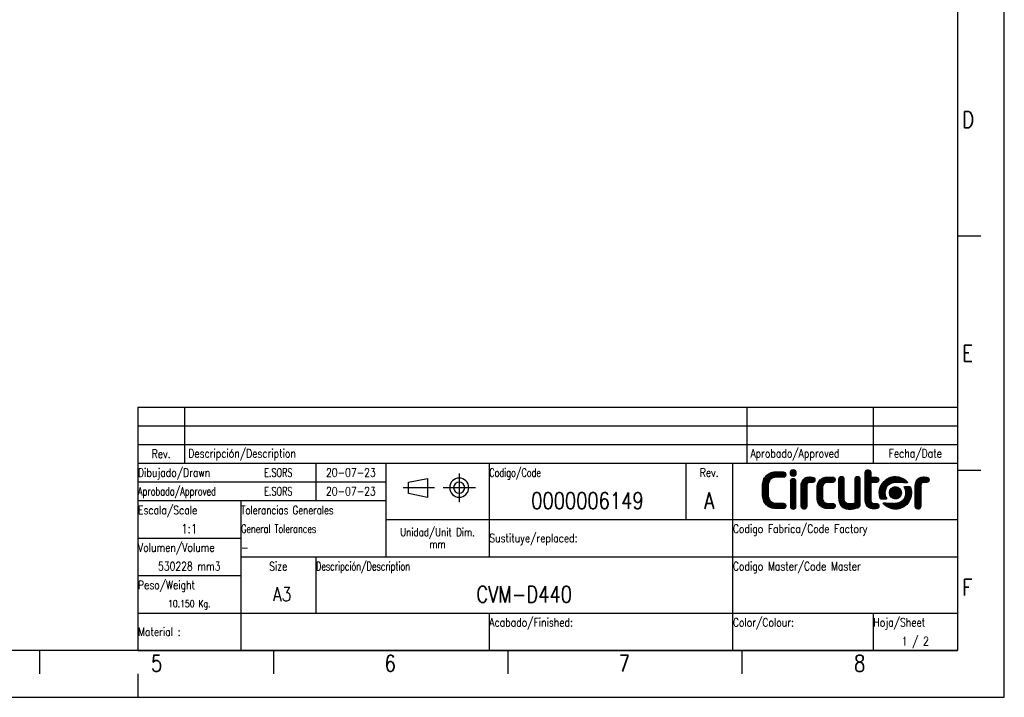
# Model space of a CAD drawing. Header units: millimetres. Extents: x 0 to 420, y 0 to 297.
# Tile 2 of 3: x 210 to 420, y 0 to 145. Entities that reach past the tile are written whole.
import ezdxf

# ---------------------------------------------------------------- set-up
doc = ezdxf.new("R2010")
doc.units = ezdxf.units.MM
doc.header["$LTSCALE"] = 23.1
doc.layers.get('0').update_dxf_attribs({"linetype": 'CONTINUOUS'})
doc.styles.get("Standard").update_dxf_attribs({"font": 'SIMPLEX.SHX', "width": 0.8})
doc.styles.add('TEXTSTYLE_2', font='SIMPLEX.SHX', dxfattribs={"width": 0.7})
doc.styles.add('TEXTSTYLE_3', font='SIMPLEX.SHX', dxfattribs={"width": 0.75})

msp = doc.modelspace()

# ---------------------------------------------------------------- hatches: boundary and pattern name
h = msp.add_hatch()
h.set_pattern_fill('XSEC0001', color=8, scale=0.03125, angle=45, style=0, pattern_type=0)
h.set_pattern_definition([(45, (0, 0), (-0.022097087, 0.022097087), [])])
edge = h.paths.add_edge_path()
edge.add_spline(control_points=[(374.327, 46.121), (374.327, 46.292), (374.386, 46.436), (374.506, 46.552), (374.625, 46.668), (374.764, 46.727), (374.926, 46.727), (375.094, 46.727), (375.234, 46.668), (375.345, 46.552), (375.456, 46.436), (375.512, 46.292), (375.512, 46.121), (375.512, 46.121), (375.512, 40.8), (375.512, 40.8), (375.512, 40.629), (375.456, 40.485), (375.345, 40.37), (375.234, 40.253), (375.094, 40.194), (374.926, 40.194), (374.764, 40.194), (374.625, 40.253), (374.506, 40.37), (374.386, 40.485), (374.327, 40.629), (374.327, 40.8), (374.327, 40.8), (374.327, 46.121), (374.327, 46.121)], knot_values=[0, 0, 0, 0, 1, 1, 1, 2, 2, 2, 3, 3, 3, 4, 4, 4, 5, 5, 5, 6, 6, 6, 7, 7, 7, 8, 8, 8, 9, 9, 9, 10, 10, 10, 10], degree=3, periodic=0)
edge = h.paths.add_edge_path()
edge.add_spline(control_points=[(375.593, 47.915), (375.593, 47.729), (375.527, 47.57), (375.397, 47.437), (375.267, 47.306), (375.11, 47.24), (374.926, 47.24), (374.741, 47.24), (374.584, 47.306), (374.454, 47.437), (374.323, 47.57), (374.259, 47.729), (374.259, 47.915), (374.259, 48.102), (374.323, 48.261), (374.454, 48.393), (374.584, 48.525), (374.741, 48.591), (374.926, 48.591), (375.11, 48.591), (375.267, 48.525), (375.397, 48.393), (375.527, 48.261), (375.593, 48.102), (375.593, 47.915)], knot_values=[0, 0, 0, 0, 0.3527778, 0.3527778, 0.3527778, 0.7055556, 0.7055556, 0.7055556, 1.0583333, 1.0583333, 1.0583333, 1.4111111, 1.4111111, 1.4111111, 1.7638889, 1.7638889, 1.7638889, 2.1166667, 2.1166667, 2.1166667, 2.4694444, 2.4694444, 2.4694444, 2.8222222, 2.8222222, 2.8222222, 2.8222222], degree=3, periodic=0)
edge = h.paths.add_edge_path()
edge.add_spline(control_points=[(388.064, 46.517), (388.064, 46.688), (388.12, 46.831), (388.231, 46.948), (388.342, 47.064), (388.482, 47.122), (388.651, 47.122), (388.819, 47.122), (388.961, 47.064), (389.076, 46.948), (389.191, 46.831), (389.249, 46.688), (389.249, 46.517), (389.249, 46.517), (389.249, 41.207), (389.249, 41.207), (389.249, 41.044), (389.203, 40.899), (389.111, 40.771), (389.019, 40.643), (388.896, 40.551), (388.743, 40.497), (388.168, 40.295), (387.566, 40.194), (386.937, 40.194), (386.599, 40.194), (386.287, 40.245), (385.999, 40.345), (385.711, 40.446), (385.46, 40.605), (385.246, 40.823), (385.038, 41.033), (384.885, 41.283), (384.785, 41.574), (384.685, 41.865), (384.636, 42.185), (384.636, 42.535), (384.636, 42.535), (384.636, 46.517), (384.636, 46.517), (384.636, 46.688), (384.693, 46.831), (384.808, 46.948), (384.923, 47.064), (385.065, 47.122), (385.234, 47.122), (385.395, 47.122), (385.533, 47.064), (385.648, 46.948), (385.763, 46.831), (385.821, 46.688), (385.821, 46.517), (385.821, 46.517), (385.821, 42.442), (385.821, 42.442), (385.821, 42.077), (385.918, 41.797), (386.114, 41.604), (386.309, 41.409), (386.584, 41.312), (386.937, 41.312), (387.328, 41.312), (387.703, 41.359), (388.064, 41.452), (388.064, 41.452), (388.064, 46.517), (388.064, 46.517)], knot_values=[0, 0, 0, 0, 1, 1, 1, 2, 2, 2, 3, 3, 3, 4, 4, 4, 5, 5, 5, 6, 6, 6, 7, 7, 7, 8, 8, 8, 9, 9, 9, 10, 10, 10, 11, 11, 11, 12, 12, 12, 13, 13, 13, 14, 14, 14, 15, 15, 15, 16, 16, 16, 17, 17, 17, 18, 18, 18, 19, 19, 19, 20, 20, 20, 21, 21, 21, 22, 22, 22, 22], degree=3, periodic=0)
edge = h.paths.add_edge_path()
edge.add_spline(control_points=[(373.184, 41.289), (373.07, 41.396), (372.93, 41.45), (372.762, 41.45), (372.762, 41.45), (371.353, 41.45), (371.353, 41.45), (371.353, 41.45), (371.333, 41.45), (371.333, 41.45), (371.333, 41.45), (371.333, 41.449), (371.333, 41.449), (370.773, 41.449), (370.342, 41.62), (370.039, 41.962), (369.736, 42.304), (369.585, 42.758), (369.585, 43.324), (369.585, 43.324), (369.585, 45.132), (369.585, 45.132), (369.585, 45.698), (369.736, 46.152), (370.039, 46.494), (370.342, 46.835), (370.773, 47.007), (371.333, 47.007), (371.333, 47.007), (371.333, 47.006), (371.333, 47.006), (371.333, 47.006), (371.354, 47.006), (371.354, 47.006), (371.354, 47.006), (372.762, 47.006), (372.762, 47.006), (372.937, 47.006), (373.079, 47.057), (373.19, 47.161), (373.266, 47.233), (373.313, 47.323), (373.337, 47.429), (373.348, 47.477), (373.355, 47.527), (373.355, 47.582), (373.355, 47.744), (373.299, 47.878), (373.184, 47.987), (373.07, 48.094), (372.93, 48.148), (372.762, 48.148), (372.762, 48.148), (371.333, 48.148), (371.333, 48.148), (370.888, 48.148), (370.484, 48.076), (370.12, 47.933), (369.755, 47.788), (369.443, 47.585), (369.182, 47.321), (368.921, 47.057), (368.72, 46.739), (368.578, 46.366), (368.436, 45.993), (368.365, 45.581), (368.365, 45.132), (368.365, 45.132), (368.365, 43.324), (368.365, 43.324), (368.365, 42.874), (368.436, 42.462), (368.578, 42.09), (368.72, 41.717), (368.921, 41.398), (369.182, 41.134), (369.443, 40.871), (369.755, 40.667), (370.12, 40.523), (370.484, 40.379), (370.888, 40.308), (371.333, 40.308), (371.333, 40.308), (372.762, 40.308), (372.762, 40.308), (372.937, 40.308), (373.079, 40.36), (373.19, 40.464), (373.3, 40.567), (373.355, 40.707), (373.355, 40.885), (373.355, 40.936), (373.348, 40.982), (373.337, 41.027), (373.312, 41.127), (373.263, 41.215), (373.184, 41.289)], knot_values=[0, 0, 0, 0, 0.3527778, 0.3527778, 0.3527778, 0.7055556, 0.7055556, 0.7055556, 1.0583333, 1.0583333, 1.0583333, 1.4111111, 1.4111111, 1.4111111, 1.7638889, 1.7638889, 1.7638889, 2.1166667, 2.1166667, 2.1166667, 2.4694444, 2.4694444, 2.4694444, 2.8222222, 2.8222222, 2.8222222, 3.175, 3.175, 3.175, 3.5277778, 3.5277778, 3.5277778, 3.8805556, 3.8805556, 3.8805556, 4.2333333, 4.2333333, 4.2333333, 4.5861111, 4.5861111, 4.5861111, 4.9388889, 4.9388889, 4.9388889, 5.2916667, 5.2916667, 5.2916667, 5.6444444, 5.6444444, 5.6444444, 5.9972222, 5.9972222, 5.9972222, 6.35, 6.35, 6.35, 6.7027778, 6.7027778, 6.7027778, 7.0555556, 7.0555556, 7.0555556, 7.4083333, 7.4083333, 7.4083333, 7.7611111, 7.7611111, 7.7611111, 8.1138889, 8.1138889, 8.1138889, 8.4666667, 8.4666667, 8.4666667, 8.8194444, 8.8194444, 8.8194444, 9.1722222, 9.1722222, 9.1722222, 9.525, 9.525, 9.525, 9.8777778, 9.8777778, 9.8777778, 10.2305556, 10.2305556, 10.2305556, 10.5833333, 10.5833333, 10.5833333, 10.9361111, 10.9361111, 10.9361111, 11.2888889, 11.2888889, 11.2888889, 11.2888889], degree=3, periodic=0)
edge = h.paths.add_edge_path()
edge.add_spline(control_points=[(383.735, 41.268), (383.623, 41.374), (383.485, 41.427), (383.321, 41.427), (383.321, 41.427), (382.387, 41.427), (382.387, 41.427), (382.387, 41.427), (382.316, 41.427), (382.316, 41.427), (382.316, 41.427), (382.316, 41.425), (382.316, 41.425), (381.963, 41.425), (381.689, 41.522), (381.493, 41.716), (381.298, 41.91), (381.2, 42.19), (381.2, 42.556), (381.2, 42.556), (381.2, 44.773), (381.2, 44.773), (381.2, 45.131), (381.298, 45.409), (381.493, 45.607), (381.689, 45.806), (381.963, 45.904), (382.316, 45.904), (382.316, 45.904), (382.327, 45.904), (382.327, 45.904), (382.327, 45.904), (383.308, 45.904), (383.308, 45.904), (383.477, 45.904), (383.615, 45.966), (383.723, 46.067), (383.829, 46.167), (383.883, 46.303), (383.883, 46.476), (383.883, 46.534), (383.873, 46.587), (383.857, 46.638), (383.832, 46.724), (383.786, 46.802), (383.717, 46.868), (383.606, 46.972), (383.47, 47.024), (383.308, 47.024), (383.308, 47.024), (382.316, 47.024), (382.316, 47.024), (381.633, 47.024), (381.077, 46.807), (380.647, 46.371), (380.226, 45.943), (380.015, 45.383), (380.015, 44.691), (380.015, 44.691), (380.015, 42.65), (380.015, 42.65), (380.015, 41.949), (380.226, 41.385), (380.647, 40.959), (381.077, 40.522), (381.633, 40.306), (382.316, 40.306), (382.316, 40.306), (383.321, 40.306), (383.321, 40.306), (383.492, 40.306), (383.632, 40.356), (383.74, 40.458), (383.813, 40.526), (383.859, 40.612), (383.883, 40.713), (383.894, 40.762), (383.902, 40.814), (383.902, 40.872), (383.902, 41.031), (383.847, 41.163), (383.735, 41.268)], knot_values=[0, 0, 0, 0, 0.3527778, 0.3527778, 0.3527778, 0.7055556, 0.7055556, 0.7055556, 1.0583333, 1.0583333, 1.0583333, 1.4111111, 1.4111111, 1.4111111, 1.7638889, 1.7638889, 1.7638889, 2.1166667, 2.1166667, 2.1166667, 2.4694444, 2.4694444, 2.4694444, 2.8222222, 2.8222222, 2.8222222, 3.175, 3.175, 3.175, 3.5277778, 3.5277778, 3.5277778, 3.8805556, 3.8805556, 3.8805556, 4.2333333, 4.2333333, 4.2333333, 4.5861111, 4.5861111, 4.5861111, 4.9388889, 4.9388889, 4.9388889, 5.2916667, 5.2916667, 5.2916667, 5.6444444, 5.6444444, 5.6444444, 5.9972222, 5.9972222, 5.9972222, 6.35, 6.35, 6.35, 6.7027778, 6.7027778, 6.7027778, 7.0555556, 7.0555556, 7.0555556, 7.4083333, 7.4083333, 7.4083333, 7.7611111, 7.7611111, 7.7611111, 8.1138889, 8.1138889, 8.1138889, 8.4666667, 8.4666667, 8.4666667, 8.8194444, 8.8194444, 8.8194444, 9.1722222, 9.1722222, 9.1722222, 9.525, 9.525, 9.525, 9.525], degree=3, periodic=0)
edge = h.paths.add_edge_path()
edge.add_spline(control_points=[(377.814, 40.8), (377.814, 41.11), (377.814, 45.225), (377.814, 45.225), (377.814, 45.622), (378.056, 45.904), (378.484, 45.904), (378.484, 45.904), (378.832, 45.892), (378.991, 45.892), (379.332, 45.892), (379.566, 46.118), (379.566, 46.447), (379.566, 46.775), (379.327, 46.988), (378.991, 47.024), (378.85, 47.039), (378.484, 47.053), (378.484, 47.053), (377.258, 47.053), (376.629, 46.31), (376.629, 45.143), (376.629, 45.143), (376.629, 41.101), (376.629, 40.8), (376.629, 40.493), (376.871, 40.194), (377.22, 40.194), (377.569, 40.194), (377.814, 40.493), (377.814, 40.8)], knot_values=[0, 0, 0, 0, 1, 1, 1, 2, 2, 2, 3, 3, 3, 4, 4, 4, 5, 5, 5, 6, 6, 6, 7, 7, 7, 8, 8, 8, 9, 9, 9, 10, 10, 10, 10], degree=3, periodic=0)
edge = h.paths.add_edge_path()
edge.add_spline(control_points=[(402.173, 40.8), (402.173, 41.11), (402.173, 45.225), (402.173, 45.225), (402.173, 45.622), (402.416, 45.904), (402.843, 45.904), (402.843, 45.904), (403.191, 45.892), (403.35, 45.892), (403.691, 45.892), (403.925, 46.118), (403.925, 46.447), (403.925, 46.775), (403.687, 46.988), (403.35, 47.024), (403.209, 47.039), (402.843, 47.053), (402.843, 47.053), (401.617, 47.053), (400.988, 46.31), (400.988, 45.143), (400.988, 45.143), (400.988, 41.101), (400.988, 40.8), (400.988, 40.493), (401.23, 40.194), (401.579, 40.194), (401.928, 40.194), (402.173, 40.493), (402.173, 40.8)], knot_values=[0, 0, 0, 0, 1, 1, 1, 2, 2, 2, 3, 3, 3, 4, 4, 4, 5, 5, 5, 6, 6, 6, 7, 7, 7, 8, 8, 8, 9, 9, 9, 10, 10, 10, 10], degree=3, periodic=0)
edge = h.paths.add_edge_path()
edge.add_spline(control_points=[(393.033, 41.31), (393.021, 41.319), (393.011, 41.33), (392.998, 41.338), (392.998, 41.338), (392.997, 41.338), (392.997, 41.338), (392.906, 41.395), (392.794, 41.427), (392.666, 41.427), (392.598, 41.427), (392.496, 41.425), (392.402, 41.422), (392.273, 41.419), (392.158, 41.415), (392.158, 41.415), (391.766, 41.415), (391.53, 41.653), (391.494, 41.999), (391.491, 42.029), (391.489, 42.058), (391.489, 42.089), (391.489, 42.091), (391.489, 42.092), (391.489, 42.094), (391.489, 42.094), (391.489, 44.681), (391.489, 45.899), (391.489, 45.899), (392.604, 45.899), (392.604, 45.899), (392.92, 45.899), (393.203, 46.119), (393.203, 46.459), (393.203, 46.799), (392.941, 47.019), (392.604, 47.019), (392.604, 47.019), (391.489, 47.019), (391.489, 47.019), (391.489, 47.019), (391.489, 47.98), (391.489, 47.98), (391.489, 48.151), (391.431, 48.295), (391.316, 48.411), (391.201, 48.528), (391.063, 48.586), (390.902, 48.586), (390.733, 48.586), (390.591, 48.528), (390.476, 48.411), (390.361, 48.295), (390.303, 48.151), (390.303, 47.98), (390.303, 47.98), (390.303, 46.442), (390.303, 46.442), (390.303, 46.442), (390.303, 42.176), (390.303, 42.176), (390.303, 41.891), (390.341, 41.632), (390.416, 41.402), (390.42, 41.39), (390.424, 41.377), (390.428, 41.365), (390.433, 41.352), (390.439, 41.339), (390.444, 41.326), (390.603, 40.897), (390.898, 40.581), (391.328, 40.41), (391.549, 40.322), (391.807, 40.274), (392.1, 40.268), (392.12, 40.267), (392.138, 40.266), (392.158, 40.266), (392.158, 40.266), (392.524, 40.279), (392.666, 40.295), (393.002, 40.331), (393.241, 40.544), (393.241, 40.872), (393.241, 41.06), (393.162, 41.212), (393.033, 41.31)], knot_values=[0, 0, 0, 0, 1, 1, 1, 2, 2, 2, 3, 3, 3, 4, 4, 4, 5, 5, 5, 6, 6, 6, 7, 7, 7, 8, 8, 8, 9, 9, 9, 10, 10, 10, 11, 11, 11, 12, 12, 12, 13, 13, 13, 14, 14, 14, 15, 15, 15, 16, 16, 16, 17, 17, 17, 18, 18, 18, 19, 19, 19, 20, 20, 20, 21, 21, 21, 22, 22, 22, 23, 23, 23, 24, 24, 24, 25, 25, 25, 26, 26, 26, 27, 27, 27, 28, 28, 28, 29, 29, 29, 29], degree=3, periodic=0)
edge = h.paths.add_edge_path()
edge.add_spline(control_points=[(394.508, 43.665), (394.508, 44.902), (395.451, 45.905), (396.945, 45.905), (397.582, 45.905), (398.718, 45.83), (399.224, 45.792), (399.331, 45.784), (399.384, 45.904), (399.32, 45.979), (398.72, 46.679), (397.709, 47.137), (396.748, 47.137), (394.851, 47.137), (393.314, 45.583), (393.314, 43.665), (393.314, 43.247), (393.387, 42.847), (393.521, 42.476), (393.554, 42.384), (393.629, 42.322), (393.733, 42.322), (393.733, 42.322), (394.74, 42.322), (394.74, 42.322), (394.836, 42.322), (394.881, 42.424), (394.837, 42.497), (394.629, 42.838), (394.508, 43.237), (394.508, 43.665)], knot_values=[0, 0, 0, 0, 1, 1, 1, 2, 2, 2, 3, 3, 3, 4, 4, 4, 5, 5, 5, 6, 6, 6, 7, 7, 7, 8, 8, 8, 9, 9, 9, 10, 10, 10, 10], degree=3, periodic=0)
edge = h.paths.add_edge_path()
edge.add_spline(control_points=[(396.748, 42.378), (397.451, 42.378), (398.022, 42.954), (398.022, 43.665), (398.022, 44.377), (397.451, 44.953), (396.748, 44.953), (396.044, 44.953), (395.474, 44.377), (395.474, 43.665), (395.474, 42.954), (396.044, 42.378), (396.748, 42.378)], knot_values=[0, 0, 0, 0, 1, 1, 1, 2, 2, 2, 3, 3, 3, 4, 4, 4, 4], degree=3, periodic=0)
edge = h.paths.add_edge_path()
edge.add_spline(control_points=[(398.987, 43.665), (398.987, 42.428), (398.044, 41.426), (396.55, 41.426), (395.914, 41.426), (394.778, 41.501), (394.272, 41.539), (394.165, 41.546), (394.112, 41.426), (394.176, 41.352), (394.775, 40.652), (395.787, 40.194), (396.748, 40.194), (398.644, 40.194), (400.182, 41.748), (400.182, 43.665), (400.182, 44.083), (400.109, 44.484), (399.975, 44.855), (399.942, 44.947), (399.867, 45.009), (399.762, 45.009), (399.762, 45.009), (398.756, 45.009), (398.756, 45.009), (398.66, 45.009), (398.614, 44.907), (398.659, 44.833), (398.867, 44.493), (398.987, 44.093), (398.987, 43.665)], knot_values=[0, 0, 0, 0, 1, 1, 1, 2, 2, 2, 3, 3, 3, 4, 4, 4, 5, 5, 5, 6, 6, 6, 7, 7, 7, 8, 8, 8, 9, 9, 9, 10, 10, 10, 10], degree=3, periodic=0)

# ---------------------------------------------------------------- linework, layer by layer
at = {"color": 7}
for p, q in [((420, 0), (420, 297)), ((410, 287), (410, 10)), ((414.983, 98.5), (410, 98.5)), ((235, 62), (410, 62)), ((235, 62), (235, 50)), ((245, 62), (245, 50)), ((365, 62), (365, 50)), ((392, 62), (392, 50)), ((410, 62), (410, 50)), ((235, 58), (410, 58)), ((235, 54), (410, 54)), ((235, 50), (410, 50)), ((235, 50), (410, 50)), ((235, 50), (235, 10)), ((273, 50), (273, 42)), ((288, 50), (288, 30)), ((310, 50), (310, 30)), ((352, 50), (352, 38)), ((362, 50), (362, 10)), ((410, 50), (410, 10)), ((415, 48.462), (410.017, 48.462)), ((292.829, 45.924), (296.879, 46.734)), ((296.879, 46.734), (296.879, 42.684)), ((235, 46), (288, 46)), ((292.829, 43.494), (292.829, 45.924)), ((296.879, 42.684), (292.829, 43.494)), ((235, 42), (288, 42)), ((257, 42), (257, 10)), ((288, 38), (410, 38)), ((235, 34), (257, 34)), ((257, 30), (410, 30)), ((273, 30), (273, 18)), ((235, 26), (257, 26)), ((235, 18), (410, 18)), ((310, 18), (310, 10)), ((392, 18), (392, 10)), ((410, 10), (25, 10)), ((214, 10), (214, 5)), ((235, 10), (410, 10)), ((264, 10), (264, 5)), ((314, 10), (314, 5)), ((364, 10), (364, 5)), ((235, 5), (235, 0)), ((0, 0), (420, 0))]:
    msp.add_line(p, q, dxfattribs=at)
at = {"color": 8}
for p, q in [((303.621, 47.784), (303.621, 41.643)), ((291.672, 44.776), (298.342, 44.776)), ((300.187, 44.776), (307.117, 44.776))]:
    msp.add_line(p, q, dxfattribs=at)
at = {"color": 7}
for centre, radius, start, end in [((303.638, 44.776), 2.038, 180.00814, 179.99186), ((303.62, 44.769), 1.177, 180.47907, 179.52093)]:
    msp.add_arc(centre, radius, start, end, dxfattribs=at)
for points, knots in [([(375.593, 47.915), (375.593, 47.729), (375.527, 47.57), (375.397, 47.437), (375.267, 47.306), (375.11, 47.24), (374.926, 47.24), (374.741, 47.24), (374.584, 47.306), (374.454, 47.437), (374.323, 47.57), (374.259, 47.729), (374.259, 47.915), (374.259, 48.102), (374.323, 48.261), (374.454, 48.393), (374.584, 48.525), (374.741, 48.591), (374.926, 48.591), (375.11, 48.591), (375.267, 48.525), (375.397, 48.393), (375.527, 48.261), (375.593, 48.102), (375.593, 47.915)], [0, 0, 0, 0, 0.3527778, 0.3527778, 0.3527778, 0.7055556, 0.7055556, 0.7055556, 1.0583333, 1.0583333, 1.0583333, 1.4111111, 1.4111111, 1.4111111, 1.7638889, 1.7638889, 1.7638889, 2.1166667, 2.1166667, 2.1166667, 2.4694444, 2.4694444, 2.4694444, 2.8222222, 2.8222222, 2.8222222, 2.8222222]), ([(375.593, 47.915), (375.593, 47.729), (375.527, 47.57), (375.397, 47.437), (375.267, 47.306), (375.11, 47.24), (374.926, 47.24), (374.741, 47.24), (374.584, 47.306), (374.454, 47.437), (374.323, 47.57), (374.259, 47.729), (374.259, 47.915), (374.259, 48.102), (374.323, 48.261), (374.454, 48.393), (374.584, 48.525), (374.741, 48.591), (374.926, 48.591), (375.11, 48.591), (375.267, 48.525), (375.397, 48.393), (375.527, 48.261), (375.593, 48.102), (375.593, 47.915)], [0, 0, 0, 0, 1, 1, 1, 2, 2, 2, 3, 3, 3, 4, 4, 4, 5, 5, 5, 6, 6, 6, 7, 7, 7, 8, 8, 8, 8]), ([(393.033, 41.31), (393.021, 41.319), (393.011, 41.33), (392.998, 41.338), (392.998, 41.338), (392.997, 41.338), (392.997, 41.338), (392.906, 41.395), (392.794, 41.427), (392.666, 41.427), (392.598, 41.427), (392.496, 41.425), (392.402, 41.422), (392.273, 41.419), (392.158, 41.415), (392.158, 41.415), (391.766, 41.415), (391.53, 41.653), (391.494, 41.999), (391.491, 42.029), (391.489, 42.058), (391.489, 42.089), (391.489, 42.091), (391.489, 42.092), (391.489, 42.094), (391.489, 42.094), (391.489, 44.681), (391.489, 45.899), (391.489, 45.899), (392.604, 45.899), (392.604, 45.899), (392.92, 45.899), (393.203, 46.119), (393.203, 46.459), (393.203, 46.799), (392.941, 47.019), (392.604, 47.019), (392.604, 47.019), (391.489, 47.019), (391.489, 47.019), (391.489, 47.019), (391.489, 47.98), (391.489, 47.98), (391.489, 48.151), (391.431, 48.295), (391.316, 48.411), (391.201, 48.528), (391.063, 48.586), (390.902, 48.586), (390.733, 48.586), (390.591, 48.528), (390.476, 48.411), (390.361, 48.295), (390.303, 48.151), (390.303, 47.98), (390.303, 47.98), (390.303, 46.442), (390.303, 46.442), (390.303, 46.442), (390.303, 42.176), (390.303, 42.176), (390.303, 41.891), (390.341, 41.632), (390.416, 41.402), (390.42, 41.39), (390.424, 41.377), (390.428, 41.365), (390.433, 41.352), (390.439, 41.339), (390.444, 41.326), (390.603, 40.897), (390.898, 40.581), (391.328, 40.41), (391.549, 40.322), (391.807, 40.274), (392.1, 40.268), (392.12, 40.267), (392.138, 40.266), (392.158, 40.266), (392.158, 40.266), (392.524, 40.279), (392.666, 40.295), (393.002, 40.331), (393.241, 40.544), (393.241, 40.872), (393.241, 41.06), (393.162, 41.212), (393.033, 41.31)], [0, 0, 0, 0, 1, 1, 1, 2, 2, 2, 3, 3, 3, 4, 4, 4, 5, 5, 5, 6, 6, 6, 7, 7, 7, 8, 8, 8, 9, 9, 9, 10, 10, 10, 11, 11, 11, 12, 12, 12, 13, 13, 13, 14, 14, 14, 15, 15, 15, 16, 16, 16, 17, 17, 17, 18, 18, 18, 19, 19, 19, 20, 20, 20, 21, 21, 21, 22, 22, 22, 23, 23, 23, 24, 24, 24, 25, 25, 25, 26, 26, 26, 27, 27, 27, 28, 28, 28, 29, 29, 29, 29]), ([(393.033, 41.31), (393.021, 41.319), (393.011, 41.33), (392.998, 41.338), (392.998, 41.338), (392.997, 41.338), (392.997, 41.338), (392.906, 41.395), (392.794, 41.427), (392.666, 41.427), (392.598, 41.427), (392.496, 41.425), (392.402, 41.422), (392.273, 41.419), (392.158, 41.415), (392.158, 41.415), (391.766, 41.415), (391.53, 41.653), (391.494, 41.999), (391.491, 42.029), (391.489, 42.058), (391.489, 42.089), (391.489, 42.091), (391.489, 42.092), (391.489, 42.094), (391.489, 42.094), (391.489, 44.681), (391.489, 45.899), (391.489, 45.899), (392.604, 45.899), (392.604, 45.899), (392.92, 45.899), (393.203, 46.119), (393.203, 46.459), (393.203, 46.799), (392.941, 47.019), (392.604, 47.019), (392.604, 47.019), (391.489, 47.019), (391.489, 47.019), (391.489, 47.019), (391.489, 47.98), (391.489, 47.98), (391.489, 48.151), (391.431, 48.295), (391.316, 48.411), (391.201, 48.528), (391.063, 48.586), (390.902, 48.586), (390.733, 48.586), (390.591, 48.528), (390.476, 48.411), (390.361, 48.295), (390.303, 48.151), (390.303, 47.98), (390.303, 47.98), (390.303, 46.442), (390.303, 46.442), (390.303, 46.442), (390.303, 42.176), (390.303, 42.176), (390.303, 41.891), (390.341, 41.632), (390.416, 41.402), (390.42, 41.39), (390.424, 41.377), (390.428, 41.365), (390.433, 41.352), (390.439, 41.339), (390.444, 41.326), (390.603, 40.897), (390.898, 40.581), (391.328, 40.41), (391.549, 40.322), (391.807, 40.274), (392.1, 40.268), (392.12, 40.267), (392.138, 40.266), (392.158, 40.266), (392.158, 40.266), (392.524, 40.279), (392.666, 40.295), (393.002, 40.331), (393.241, 40.544), (393.241, 40.872), (393.241, 41.06), (393.162, 41.212), (393.033, 41.31)], [0, 0, 0, 0, 1, 1, 1, 2, 2, 2, 3, 3, 3, 4, 4, 4, 5, 5, 5, 6, 6, 6, 7, 7, 7, 8, 8, 8, 9, 9, 9, 10, 10, 10, 11, 11, 11, 12, 12, 12, 13, 13, 13, 14, 14, 14, 15, 15, 15, 16, 16, 16, 17, 17, 17, 18, 18, 18, 19, 19, 19, 20, 20, 20, 21, 21, 21, 22, 22, 22, 23, 23, 23, 24, 24, 24, 25, 25, 25, 26, 26, 26, 27, 27, 27, 28, 28, 28, 29, 29, 29, 29]), ([(373.184, 41.289), (373.07, 41.396), (372.93, 41.45), (372.762, 41.45), (372.762, 41.45), (371.353, 41.45), (371.353, 41.45), (371.353, 41.45), (371.333, 41.45), (371.333, 41.45), (371.333, 41.45), (371.333, 41.449), (371.333, 41.449), (370.773, 41.449), (370.342, 41.62), (370.039, 41.962), (369.736, 42.304), (369.585, 42.758), (369.585, 43.324), (369.585, 43.324), (369.585, 45.132), (369.585, 45.132), (369.585, 45.698), (369.736, 46.152), (370.039, 46.494), (370.342, 46.835), (370.773, 47.007), (371.333, 47.007), (371.333, 47.007), (371.333, 47.006), (371.333, 47.006), (371.333, 47.006), (371.354, 47.006), (371.354, 47.006), (371.354, 47.006), (372.762, 47.006), (372.762, 47.006), (372.937, 47.006), (373.079, 47.057), (373.19, 47.161), (373.266, 47.233), (373.313, 47.323), (373.337, 47.429), (373.348, 47.477), (373.355, 47.527), (373.355, 47.582), (373.355, 47.744), (373.299, 47.878), (373.184, 47.987), (373.07, 48.094), (372.93, 48.148), (372.762, 48.148), (372.762, 48.148), (371.333, 48.148), (371.333, 48.148), (370.888, 48.148), (370.484, 48.076), (370.12, 47.933), (369.755, 47.788), (369.443, 47.585), (369.182, 47.321), (368.921, 47.057), (368.72, 46.739), (368.578, 46.366), (368.436, 45.993), (368.365, 45.581), (368.365, 45.132), (368.365, 45.132), (368.365, 43.324), (368.365, 43.324), (368.365, 42.874), (368.436, 42.462), (368.578, 42.09), (368.72, 41.717), (368.921, 41.398), (369.182, 41.134), (369.443, 40.871), (369.755, 40.667), (370.12, 40.523), (370.484, 40.379), (370.888, 40.308), (371.333, 40.308), (371.333, 40.308), (372.762, 40.308), (372.762, 40.308), (372.937, 40.308), (373.079, 40.36), (373.19, 40.464), (373.3, 40.567), (373.355, 40.707), (373.355, 40.885), (373.355, 40.936), (373.348, 40.982), (373.337, 41.027), (373.312, 41.127), (373.263, 41.215), (373.184, 41.289)], [0, 0, 0, 0, 0.3527778, 0.3527778, 0.3527778, 0.7055556, 0.7055556, 0.7055556, 1.0583333, 1.0583333, 1.0583333, 1.4111111, 1.4111111, 1.4111111, 1.7638889, 1.7638889, 1.7638889, 2.1166667, 2.1166667, 2.1166667, 2.4694444, 2.4694444, 2.4694444, 2.8222222, 2.8222222, 2.8222222, 3.175, 3.175, 3.175, 3.5277778, 3.5277778, 3.5277778, 3.8805556, 3.8805556, 3.8805556, 4.2333333, 4.2333333, 4.2333333, 4.5861111, 4.5861111, 4.5861111, 4.9388889, 4.9388889, 4.9388889, 5.2916667, 5.2916667, 5.2916667, 5.6444444, 5.6444444, 5.6444444, 5.9972222, 5.9972222, 5.9972222, 6.35, 6.35, 6.35, 6.7027778, 6.7027778, 6.7027778, 7.0555556, 7.0555556, 7.0555556, 7.4083333, 7.4083333, 7.4083333, 7.7611111, 7.7611111, 7.7611111, 8.1138889, 8.1138889, 8.1138889, 8.4666667, 8.4666667, 8.4666667, 8.8194444, 8.8194444, 8.8194444, 9.1722222, 9.1722222, 9.1722222, 9.525, 9.525, 9.525, 9.8777778, 9.8777778, 9.8777778, 10.2305556, 10.2305556, 10.2305556, 10.5833333, 10.5833333, 10.5833333, 10.9361111, 10.9361111, 10.9361111, 11.2888889, 11.2888889, 11.2888889, 11.2888889]), ([(373.184, 41.289), (373.07, 41.396), (372.93, 41.45), (372.762, 41.45), (372.762, 41.45), (371.353, 41.45), (371.353, 41.45), (371.353, 41.45), (371.333, 41.45), (371.333, 41.45), (371.333, 41.45), (371.333, 41.449), (371.333, 41.449), (370.773, 41.449), (370.342, 41.62), (370.039, 41.962), (369.736, 42.304), (369.585, 42.758), (369.585, 43.324), (369.585, 43.324), (369.585, 45.132), (369.585, 45.132), (369.585, 45.698), (369.736, 46.152), (370.039, 46.494), (370.342, 46.835), (370.773, 47.007), (371.333, 47.007), (371.333, 47.007), (371.333, 47.006), (371.333, 47.006), (371.333, 47.006), (371.354, 47.006), (371.354, 47.006), (371.354, 47.006), (372.762, 47.006), (372.762, 47.006), (372.937, 47.006), (373.079, 47.057), (373.19, 47.161), (373.266, 47.233), (373.313, 47.323), (373.337, 47.429), (373.348, 47.477), (373.355, 47.527), (373.355, 47.582), (373.355, 47.744), (373.299, 47.878), (373.184, 47.987), (373.07, 48.094), (372.93, 48.148), (372.762, 48.148), (372.762, 48.148), (371.333, 48.148), (371.333, 48.148), (370.888, 48.148), (370.484, 48.076), (370.12, 47.933), (369.755, 47.788), (369.443, 47.585), (369.182, 47.321), (368.921, 47.057), (368.72, 46.739), (368.578, 46.366), (368.436, 45.993), (368.365, 45.581), (368.365, 45.132), (368.365, 45.132), (368.365, 43.324), (368.365, 43.324), (368.365, 42.874), (368.436, 42.462), (368.578, 42.09), (368.72, 41.717), (368.921, 41.398), (369.182, 41.134), (369.443, 40.871), (369.755, 40.667), (370.12, 40.523), (370.484, 40.379), (370.888, 40.308), (371.333, 40.308), (371.333, 40.308), (372.762, 40.308), (372.762, 40.308), (372.937, 40.308), (373.079, 40.36), (373.19, 40.464), (373.3, 40.567), (373.355, 40.707), (373.355, 40.885), (373.355, 40.936), (373.348, 40.982), (373.337, 41.027), (373.312, 41.127), (373.263, 41.215), (373.184, 41.289)], [0, 0, 0, 0, 1, 1, 1, 2, 2, 2, 3, 3, 3, 4, 4, 4, 5, 5, 5, 6, 6, 6, 7, 7, 7, 8, 8, 8, 9, 9, 9, 10, 10, 10, 11, 11, 11, 12, 12, 12, 13, 13, 13, 14, 14, 14, 15, 15, 15, 16, 16, 16, 17, 17, 17, 18, 18, 18, 19, 19, 19, 20, 20, 20, 21, 21, 21, 22, 22, 22, 23, 23, 23, 24, 24, 24, 25, 25, 25, 26, 26, 26, 27, 27, 27, 28, 28, 28, 29, 29, 29, 30, 30, 30, 31, 31, 31, 32, 32, 32, 32]), ([(374.327, 46.121), (374.327, 46.292), (374.386, 46.436), (374.506, 46.552), (374.625, 46.668), (374.764, 46.727), (374.926, 46.727), (375.094, 46.727), (375.234, 46.668), (375.345, 46.552), (375.456, 46.436), (375.512, 46.292), (375.512, 46.121), (375.512, 46.121), (375.512, 40.8), (375.512, 40.8), (375.512, 40.629), (375.456, 40.485), (375.345, 40.37), (375.234, 40.253), (375.094, 40.194), (374.926, 40.194), (374.764, 40.194), (374.625, 40.253), (374.506, 40.37), (374.386, 40.485), (374.327, 40.629), (374.327, 40.8), (374.327, 40.8), (374.327, 46.121), (374.327, 46.121)], [0, 0, 0, 0, 1, 1, 1, 2, 2, 2, 3, 3, 3, 4, 4, 4, 5, 5, 5, 6, 6, 6, 7, 7, 7, 8, 8, 8, 9, 9, 9, 10, 10, 10, 10]), ([(374.327, 46.121), (374.327, 46.292), (374.386, 46.436), (374.506, 46.552), (374.625, 46.668), (374.764, 46.727), (374.926, 46.727), (375.094, 46.727), (375.234, 46.668), (375.345, 46.552), (375.456, 46.436), (375.512, 46.292), (375.512, 46.121), (375.512, 46.121), (375.512, 40.8), (375.512, 40.8), (375.512, 40.629), (375.456, 40.485), (375.345, 40.37), (375.234, 40.253), (375.094, 40.194), (374.926, 40.194), (374.764, 40.194), (374.625, 40.253), (374.506, 40.37), (374.386, 40.485), (374.327, 40.629), (374.327, 40.8), (374.327, 40.8), (374.327, 46.121), (374.327, 46.121)], [0, 0, 0, 0, 1, 1, 1, 2, 2, 2, 3, 3, 3, 4, 4, 4, 5, 5, 5, 6, 6, 6, 7, 7, 7, 8, 8, 8, 9, 9, 9, 10, 10, 10, 10]), ([(377.814, 40.8), (377.814, 41.11), (377.814, 45.225), (377.814, 45.225), (377.814, 45.622), (378.056, 45.904), (378.484, 45.904), (378.484, 45.904), (378.832, 45.892), (378.991, 45.892), (379.332, 45.892), (379.566, 46.118), (379.566, 46.447), (379.566, 46.775), (379.327, 46.988), (378.991, 47.024), (378.85, 47.039), (378.484, 47.053), (378.484, 47.053), (377.258, 47.053), (376.629, 46.31), (376.629, 45.143), (376.629, 45.143), (376.629, 41.101), (376.629, 40.8), (376.629, 40.493), (376.871, 40.194), (377.22, 40.194), (377.569, 40.194), (377.814, 40.493), (377.814, 40.8)], [0, 0, 0, 0, 1, 1, 1, 2, 2, 2, 3, 3, 3, 4, 4, 4, 5, 5, 5, 6, 6, 6, 7, 7, 7, 8, 8, 8, 9, 9, 9, 10, 10, 10, 10]), ([(377.814, 40.8), (377.814, 41.11), (377.814, 45.225), (377.814, 45.225), (377.814, 45.622), (378.056, 45.904), (378.484, 45.904), (378.484, 45.904), (378.832, 45.892), (378.991, 45.892), (379.332, 45.892), (379.566, 46.118), (379.566, 46.447), (379.566, 46.775), (379.327, 46.988), (378.991, 47.024), (378.85, 47.039), (378.484, 47.053), (378.484, 47.053), (377.258, 47.053), (376.629, 46.31), (376.629, 45.143), (376.629, 45.143), (376.629, 41.101), (376.629, 40.8), (376.629, 40.493), (376.871, 40.194), (377.22, 40.194), (377.569, 40.194), (377.814, 40.493), (377.814, 40.8)], [0, 0, 0, 0, 1, 1, 1, 2, 2, 2, 3, 3, 3, 4, 4, 4, 5, 5, 5, 6, 6, 6, 7, 7, 7, 8, 8, 8, 9, 9, 9, 10, 10, 10, 10]), ([(383.735, 41.268), (383.623, 41.374), (383.485, 41.427), (383.321, 41.427), (383.321, 41.427), (382.387, 41.427), (382.387, 41.427), (382.387, 41.427), (382.316, 41.427), (382.316, 41.427), (382.316, 41.427), (382.316, 41.425), (382.316, 41.425), (381.963, 41.425), (381.689, 41.522), (381.493, 41.716), (381.298, 41.91), (381.2, 42.19), (381.2, 42.556), (381.2, 42.556), (381.2, 44.773), (381.2, 44.773), (381.2, 45.131), (381.298, 45.409), (381.493, 45.607), (381.689, 45.806), (381.963, 45.904), (382.316, 45.904), (382.316, 45.904), (382.327, 45.904), (382.327, 45.904), (382.327, 45.904), (383.308, 45.904), (383.308, 45.904), (383.477, 45.904), (383.615, 45.966), (383.723, 46.067), (383.829, 46.167), (383.883, 46.303), (383.883, 46.476), (383.883, 46.534), (383.873, 46.587), (383.857, 46.638), (383.832, 46.724), (383.786, 46.802), (383.717, 46.868), (383.606, 46.972), (383.47, 47.024), (383.308, 47.024), (383.308, 47.024), (382.316, 47.024), (382.316, 47.024), (381.633, 47.024), (381.077, 46.807), (380.647, 46.371), (380.226, 45.943), (380.015, 45.383), (380.015, 44.691), (380.015, 44.691), (380.015, 42.65), (380.015, 42.65), (380.015, 41.949), (380.226, 41.385), (380.647, 40.959), (381.077, 40.522), (381.633, 40.306), (382.316, 40.306), (382.316, 40.306), (383.321, 40.306), (383.321, 40.306), (383.492, 40.306), (383.632, 40.356), (383.74, 40.458), (383.813, 40.526), (383.859, 40.612), (383.883, 40.713), (383.894, 40.762), (383.902, 40.814), (383.902, 40.872), (383.902, 41.031), (383.847, 41.163), (383.735, 41.268)], [0, 0, 0, 0, 0.3527778, 0.3527778, 0.3527778, 0.7055556, 0.7055556, 0.7055556, 1.0583333, 1.0583333, 1.0583333, 1.4111111, 1.4111111, 1.4111111, 1.7638889, 1.7638889, 1.7638889, 2.1166667, 2.1166667, 2.1166667, 2.4694444, 2.4694444, 2.4694444, 2.8222222, 2.8222222, 2.8222222, 3.175, 3.175, 3.175, 3.5277778, 3.5277778, 3.5277778, 3.8805556, 3.8805556, 3.8805556, 4.2333333, 4.2333333, 4.2333333, 4.5861111, 4.5861111, 4.5861111, 4.9388889, 4.9388889, 4.9388889, 5.2916667, 5.2916667, 5.2916667, 5.6444444, 5.6444444, 5.6444444, 5.9972222, 5.9972222, 5.9972222, 6.35, 6.35, 6.35, 6.7027778, 6.7027778, 6.7027778, 7.0555556, 7.0555556, 7.0555556, 7.4083333, 7.4083333, 7.4083333, 7.7611111, 7.7611111, 7.7611111, 8.1138889, 8.1138889, 8.1138889, 8.4666667, 8.4666667, 8.4666667, 8.8194444, 8.8194444, 8.8194444, 9.1722222, 9.1722222, 9.1722222, 9.525, 9.525, 9.525, 9.525]), ([(383.735, 41.268), (383.623, 41.374), (383.485, 41.427), (383.321, 41.427), (383.321, 41.427), (382.387, 41.427), (382.387, 41.427), (382.387, 41.427), (382.316, 41.427), (382.316, 41.427), (382.316, 41.427), (382.316, 41.425), (382.316, 41.425), (381.963, 41.425), (381.689, 41.522), (381.493, 41.716), (381.298, 41.91), (381.2, 42.19), (381.2, 42.556), (381.2, 42.556), (381.2, 44.773), (381.2, 44.773), (381.2, 45.131), (381.298, 45.409), (381.493, 45.607), (381.689, 45.806), (381.963, 45.904), (382.316, 45.904), (382.316, 45.904), (382.327, 45.904), (382.327, 45.904), (382.327, 45.904), (383.308, 45.904), (383.308, 45.904), (383.477, 45.904), (383.615, 45.966), (383.723, 46.067), (383.829, 46.167), (383.883, 46.303), (383.883, 46.476), (383.883, 46.534), (383.873, 46.587), (383.857, 46.638), (383.832, 46.724), (383.786, 46.802), (383.717, 46.868), (383.606, 46.972), (383.47, 47.024), (383.308, 47.024), (383.308, 47.024), (382.316, 47.024), (382.316, 47.024), (381.633, 47.024), (381.077, 46.807), (380.647, 46.371), (380.226, 45.943), (380.015, 45.383), (380.015, 44.691), (380.015, 44.691), (380.015, 42.65), (380.015, 42.65), (380.015, 41.949), (380.226, 41.385), (380.647, 40.959), (381.077, 40.522), (381.633, 40.306), (382.316, 40.306), (382.316, 40.306), (383.321, 40.306), (383.321, 40.306), (383.492, 40.306), (383.632, 40.356), (383.74, 40.458), (383.813, 40.526), (383.859, 40.612), (383.883, 40.713), (383.894, 40.762), (383.902, 40.814), (383.902, 40.872), (383.902, 41.031), (383.847, 41.163), (383.735, 41.268)], [0, 0, 0, 0, 1, 1, 1, 2, 2, 2, 3, 3, 3, 4, 4, 4, 5, 5, 5, 6, 6, 6, 7, 7, 7, 8, 8, 8, 9, 9, 9, 10, 10, 10, 11, 11, 11, 12, 12, 12, 13, 13, 13, 14, 14, 14, 15, 15, 15, 16, 16, 16, 17, 17, 17, 18, 18, 18, 19, 19, 19, 20, 20, 20, 21, 21, 21, 22, 22, 22, 23, 23, 23, 24, 24, 24, 25, 25, 25, 26, 26, 26, 27, 27, 27, 27]), ([(388.064, 46.517), (388.064, 46.688), (388.12, 46.831), (388.231, 46.948), (388.342, 47.064), (388.482, 47.122), (388.651, 47.122), (388.819, 47.122), (388.961, 47.064), (389.076, 46.948), (389.191, 46.831), (389.249, 46.688), (389.249, 46.517), (389.249, 46.517), (389.249, 41.207), (389.249, 41.207), (389.249, 41.044), (389.203, 40.899), (389.111, 40.771), (389.019, 40.643), (388.896, 40.551), (388.743, 40.497), (388.168, 40.295), (387.566, 40.194), (386.937, 40.194), (386.599, 40.194), (386.287, 40.245), (385.999, 40.345), (385.711, 40.446), (385.46, 40.605), (385.246, 40.823), (385.038, 41.033), (384.885, 41.283), (384.785, 41.574), (384.685, 41.865), (384.636, 42.185), (384.636, 42.535), (384.636, 42.535), (384.636, 46.517), (384.636, 46.517), (384.636, 46.688), (384.693, 46.831), (384.808, 46.948), (384.923, 47.064), (385.065, 47.122), (385.234, 47.122), (385.395, 47.122), (385.533, 47.064), (385.648, 46.948), (385.763, 46.831), (385.821, 46.688), (385.821, 46.517), (385.821, 46.517), (385.821, 42.442), (385.821, 42.442), (385.821, 42.077), (385.918, 41.797), (386.114, 41.604), (386.309, 41.409), (386.584, 41.312), (386.937, 41.312), (387.328, 41.312), (387.703, 41.359), (388.064, 41.452), (388.064, 41.452), (388.064, 46.517), (388.064, 46.517)], [0, 0, 0, 0, 1, 1, 1, 2, 2, 2, 3, 3, 3, 4, 4, 4, 5, 5, 5, 6, 6, 6, 7, 7, 7, 8, 8, 8, 9, 9, 9, 10, 10, 10, 11, 11, 11, 12, 12, 12, 13, 13, 13, 14, 14, 14, 15, 15, 15, 16, 16, 16, 17, 17, 17, 18, 18, 18, 19, 19, 19, 20, 20, 20, 21, 21, 21, 22, 22, 22, 22]), ([(388.064, 46.517), (388.064, 46.688), (388.12, 46.831), (388.231, 46.948), (388.342, 47.064), (388.482, 47.122), (388.651, 47.122), (388.819, 47.122), (388.961, 47.064), (389.076, 46.948), (389.191, 46.831), (389.249, 46.688), (389.249, 46.517), (389.249, 46.517), (389.249, 41.207), (389.249, 41.207), (389.249, 41.044), (389.203, 40.899), (389.111, 40.771), (389.019, 40.643), (388.896, 40.551), (388.743, 40.497), (388.168, 40.295), (387.566, 40.194), (386.937, 40.194), (386.599, 40.194), (386.287, 40.245), (385.999, 40.345), (385.711, 40.446), (385.46, 40.605), (385.246, 40.823), (385.038, 41.033), (384.885, 41.283), (384.785, 41.574), (384.685, 41.865), (384.636, 42.185), (384.636, 42.535), (384.636, 42.535), (384.636, 46.517), (384.636, 46.517), (384.636, 46.688), (384.693, 46.831), (384.808, 46.948), (384.923, 47.064), (385.065, 47.122), (385.234, 47.122), (385.395, 47.122), (385.533, 47.064), (385.648, 46.948), (385.763, 46.831), (385.821, 46.688), (385.821, 46.517), (385.821, 46.517), (385.821, 42.442), (385.821, 42.442), (385.821, 42.077), (385.918, 41.797), (386.114, 41.604), (386.309, 41.409), (386.584, 41.312), (386.937, 41.312), (387.328, 41.312), (387.703, 41.359), (388.064, 41.452), (388.064, 41.452), (388.064, 46.517), (388.064, 46.517)], [0, 0, 0, 0, 1, 1, 1, 2, 2, 2, 3, 3, 3, 4, 4, 4, 5, 5, 5, 6, 6, 6, 7, 7, 7, 8, 8, 8, 9, 9, 9, 10, 10, 10, 11, 11, 11, 12, 12, 12, 13, 13, 13, 14, 14, 14, 15, 15, 15, 16, 16, 16, 17, 17, 17, 18, 18, 18, 19, 19, 19, 20, 20, 20, 21, 21, 21, 22, 22, 22, 22]), ([(394.508, 43.665), (394.508, 44.902), (395.451, 45.905), (396.945, 45.905), (397.582, 45.905), (398.718, 45.83), (399.224, 45.792), (399.331, 45.784), (399.384, 45.904), (399.32, 45.979), (398.72, 46.679), (397.709, 47.137), (396.748, 47.137), (394.851, 47.137), (393.314, 45.583), (393.314, 43.665), (393.314, 43.247), (393.387, 42.847), (393.521, 42.476), (393.554, 42.384), (393.629, 42.322), (393.733, 42.322), (393.733, 42.322), (394.74, 42.322), (394.74, 42.322), (394.836, 42.322), (394.881, 42.424), (394.837, 42.497), (394.629, 42.838), (394.508, 43.237), (394.508, 43.665)], [0, 0, 0, 0, 1, 1, 1, 2, 2, 2, 3, 3, 3, 4, 4, 4, 5, 5, 5, 6, 6, 6, 7, 7, 7, 8, 8, 8, 9, 9, 9, 10, 10, 10, 10]), ([(394.508, 43.665), (394.508, 44.902), (395.451, 45.905), (396.945, 45.905), (397.582, 45.905), (398.718, 45.83), (399.224, 45.792), (399.331, 45.784), (399.384, 45.904), (399.32, 45.979), (398.72, 46.679), (397.709, 47.137), (396.748, 47.137), (394.851, 47.137), (393.314, 45.583), (393.314, 43.665), (393.314, 43.247), (393.387, 42.847), (393.521, 42.476), (393.554, 42.384), (393.629, 42.322), (393.733, 42.322), (393.733, 42.322), (394.74, 42.322), (394.74, 42.322), (394.836, 42.322), (394.881, 42.424), (394.837, 42.497), (394.629, 42.838), (394.508, 43.237), (394.508, 43.665)], [0, 0, 0, 0, 1, 1, 1, 2, 2, 2, 3, 3, 3, 4, 4, 4, 5, 5, 5, 6, 6, 6, 7, 7, 7, 8, 8, 8, 9, 9, 9, 10, 10, 10, 10]), ([(402.173, 40.8), (402.173, 41.11), (402.173, 45.225), (402.173, 45.225), (402.173, 45.622), (402.416, 45.904), (402.843, 45.904), (402.843, 45.904), (403.191, 45.892), (403.35, 45.892), (403.691, 45.892), (403.925, 46.118), (403.925, 46.447), (403.925, 46.775), (403.687, 46.988), (403.35, 47.024), (403.209, 47.039), (402.843, 47.053), (402.843, 47.053), (401.617, 47.053), (400.988, 46.31), (400.988, 45.143), (400.988, 45.143), (400.988, 41.101), (400.988, 40.8), (400.988, 40.493), (401.23, 40.194), (401.579, 40.194), (401.928, 40.194), (402.173, 40.493), (402.173, 40.8)], [0, 0, 0, 0, 1, 1, 1, 2, 2, 2, 3, 3, 3, 4, 4, 4, 5, 5, 5, 6, 6, 6, 7, 7, 7, 8, 8, 8, 9, 9, 9, 10, 10, 10, 10]), ([(402.173, 40.8), (402.173, 41.11), (402.173, 45.225), (402.173, 45.225), (402.173, 45.622), (402.416, 45.904), (402.843, 45.904), (402.843, 45.904), (403.191, 45.892), (403.35, 45.892), (403.691, 45.892), (403.925, 46.118), (403.925, 46.447), (403.925, 46.775), (403.687, 46.988), (403.35, 47.024), (403.209, 47.039), (402.843, 47.053), (402.843, 47.053), (401.617, 47.053), (400.988, 46.31), (400.988, 45.143), (400.988, 45.143), (400.988, 41.101), (400.988, 40.8), (400.988, 40.493), (401.23, 40.194), (401.579, 40.194), (401.928, 40.194), (402.173, 40.493), (402.173, 40.8)], [0, 0, 0, 0, 1, 1, 1, 2, 2, 2, 3, 3, 3, 4, 4, 4, 5, 5, 5, 6, 6, 6, 7, 7, 7, 8, 8, 8, 9, 9, 9, 10, 10, 10, 10]), ([(398.987, 43.665), (398.987, 42.428), (398.044, 41.426), (396.55, 41.426), (395.914, 41.426), (394.778, 41.501), (394.272, 41.539), (394.165, 41.546), (394.112, 41.426), (394.176, 41.352), (394.775, 40.652), (395.787, 40.194), (396.748, 40.194), (398.644, 40.194), (400.182, 41.748), (400.182, 43.665), (400.182, 44.083), (400.109, 44.484), (399.975, 44.855), (399.942, 44.947), (399.867, 45.009), (399.762, 45.009), (399.762, 45.009), (398.756, 45.009), (398.756, 45.009), (398.66, 45.009), (398.614, 44.907), (398.659, 44.833), (398.867, 44.493), (398.987, 44.093), (398.987, 43.665)], [0, 0, 0, 0, 1, 1, 1, 2, 2, 2, 3, 3, 3, 4, 4, 4, 5, 5, 5, 6, 6, 6, 7, 7, 7, 8, 8, 8, 9, 9, 9, 10, 10, 10, 10]), ([(398.987, 43.665), (398.987, 42.428), (398.044, 41.426), (396.55, 41.426), (395.914, 41.426), (394.778, 41.501), (394.272, 41.539), (394.165, 41.546), (394.112, 41.426), (394.176, 41.352), (394.775, 40.652), (395.787, 40.194), (396.748, 40.194), (398.644, 40.194), (400.182, 41.748), (400.182, 43.665), (400.182, 44.083), (400.109, 44.484), (399.975, 44.855), (399.942, 44.947), (399.867, 45.009), (399.762, 45.009), (399.762, 45.009), (398.756, 45.009), (398.756, 45.009), (398.66, 45.009), (398.614, 44.907), (398.659, 44.833), (398.867, 44.493), (398.987, 44.093), (398.987, 43.665)], [0, 0, 0, 0, 1, 1, 1, 2, 2, 2, 3, 3, 3, 4, 4, 4, 5, 5, 5, 6, 6, 6, 7, 7, 7, 8, 8, 8, 9, 9, 9, 10, 10, 10, 10]), ([(396.748, 42.378), (397.451, 42.378), (398.022, 42.954), (398.022, 43.665), (398.022, 44.377), (397.451, 44.953), (396.748, 44.953), (396.044, 44.953), (395.474, 44.377), (395.474, 43.665), (395.474, 42.954), (396.044, 42.378), (396.748, 42.378)], [0, 0, 0, 0, 1, 1, 1, 2, 2, 2, 3, 3, 3, 4, 4, 4, 4]), ([(396.748, 42.378), (397.451, 42.378), (398.022, 42.954), (398.022, 43.665), (398.022, 44.377), (397.451, 44.953), (396.748, 44.953), (396.044, 44.953), (395.474, 44.377), (395.474, 43.665), (395.474, 42.954), (396.044, 42.378), (396.748, 42.378)], [0, 0, 0, 0, 1, 1, 1, 2, 2, 2, 3, 3, 3, 4, 4, 4, 4])]:
    msp.add_open_spline(points, degree=3, knots=knots, dxfattribs=at)

# ---------------------------------------------------------------- texts
at = {"color": 8, "line_spacing_factor": 0.9}
for s, insert, char_height, width, attachment_point in [('D', (411.016, 125.132), 3.5, 2.8, 1), ('E', (411.017, 75.216), 3.5, 2.8, 1), ('20-07-23', (280.5, 48.9), 1.8, 11.52, 2), ('20-07-23', (280.5, 44.9), 1.8, 11.52, 2), ('0000006149', (331, 43.75), 3.5, 28, 2), ('A', (357, 43.75), 3.5, 2.8, 2), ('1:1', (246, 37), 2, 4.8, 2), ('- ', (257.062, 32.9), 1.8, 2.88, 1), ('530228 mm3 ', (246, 28.9), 1.8, 15.84, 2), ('CVM-D440', (317.5, 23.75), 3.5, 22.4, 2), ('F', (411.017, 25.216), 3.5, 2.8, 1), ('10.150 Kg.', (246, 20.75), 1.5, 12, 2), ('1 / 2', (401, 12.9), 1.8, 7.2, 2), ('5', (237.837, 9), 3.5, 2.8, 1), ('6', (287.686, 9), 3.5, 2.8, 1), ('7', (337.671, 9), 3.5, 2.8, 1), ('8', (387.924, 9), 3.5, 2.8, 1)]:
    msp.add_mtext(s, dxfattribs=dict(at, insert=insert, char_height=char_height, width=width, attachment_point=attachment_point))
at = {"color": 7, "line_spacing_factor": 0.9}
for s, insert, char_height, width, attachment_point in [('Rev. ', (240, 52.9), 1.8, 7.2, 2), ('Descripción/Description ', (245.8, 53), 1.8, 34.56, 1), ('Aprobado/Approved ', (365.8, 53), 1.8, 25.92, 1), ('Fecha/Date', (401, 53), 1.8, 14.4, 2), ('Dibujado/Drawn', (235.062, 48.9), 1.8, 20.16, 1), ('Rev.', (357, 48.9), 1.8, 5.76, 2), ('Escala/Scale', (235.062, 40.9), 1.8, 17.28, 1), ('Unidad/Unit Dim.\\Pmm', (299, 36.125), 1.7, 21.76, 2), ('Codigo Fabrica/Code Factory', (362.062, 36.9), 1.8, 38.88, 1), ('Sustituye/replaced:', (310.062, 34.9), 1.8, 27.36, 1), ('Volumen/Volume ', (235.062, 32.9), 1.8, 21.6, 1), ('Size', (265, 28.9), 1.8, 5.76, 2), ('Codigo Master/Code Master', (362.062, 28.9), 1.8, 36, 1), ('Peso/Weight', (235.062, 24.9), 1.8, 15.84, 1), (' A3', (265, 23.5), 3, 7.2, 2), ('Acabado/Finished:', (310.062, 16.9), 1.8, 24.48, 1), ('Color/Colour:', (362.062, 16.9), 1.8, 18.72, 1), ('Hoja/Sheet ', (392.062, 16.9), 1.8, 15.84, 1), ('Material :', (235.062, 14.9), 1.8, 14.4, 1)]:
    msp.add_mtext(s, dxfattribs=dict(at, insert=insert, char_height=char_height, width=width, attachment_point=attachment_point))
at = {"color": 8, "char_height": 1.8, "width": 9, "attachment_point": 2, "line_spacing_factor": 0.9, "style": 'TEXTSTYLE_2'}
for insert in [(265, 48.9), (265, 44.9)]:
    msp.add_mtext('E.SORS{\\W0.8; }', dxfattribs=dict(at, insert=insert))
at = {"color": 7, "char_height": 1.8, "attachment_point": 1, "line_spacing_factor": 0.9}
for s, insert, width, style in [('Codigo/Code', (310.062, 48.9), 13.86, 'TEXTSTYLE_2'), ('Aprobado/Approved', (235.062, 44.9), 21.42, 'TEXTSTYLE_2'), ('Tolerancias Generales', (257.062, 40.9), 28.35, 'TEXTSTYLE_3'), ('General Tolerances', (257.062, 36.9), 22.68, 'TEXTSTYLE_2'), ('Descripción/Description', (273.062, 28.9), 28.98, 'TEXTSTYLE_2')]:
    msp.add_mtext(s, dxfattribs=dict(at, insert=insert, width=width, style=style))

doc.saveas('drawing.dxf')
